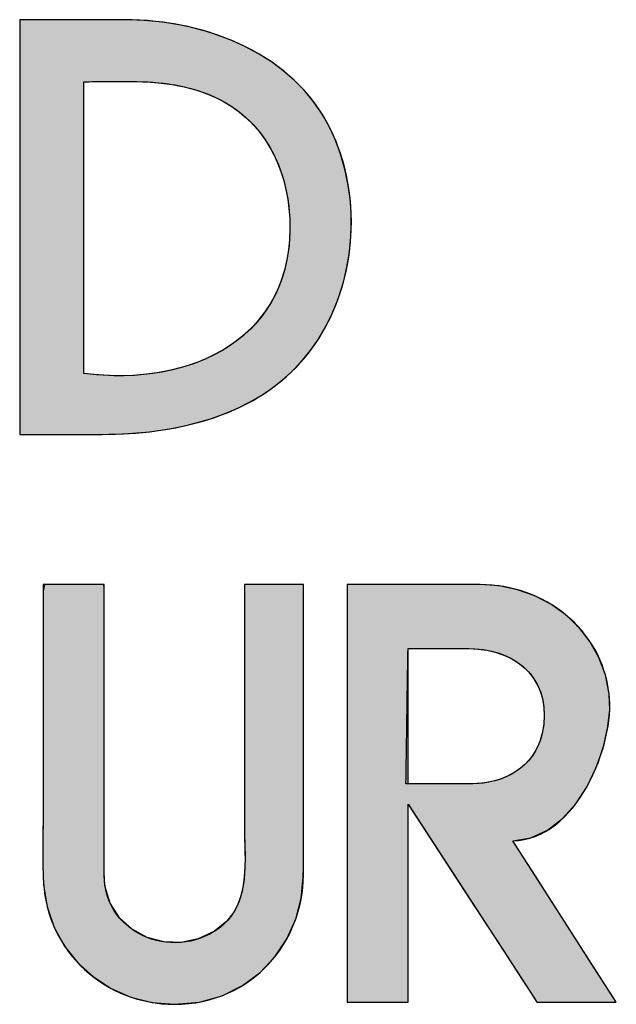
# Model space of a CAD drawing. Header units: inches. Extents: x 0.1 to 84.9, y 0.1 to 49.9.
# Tile 7 of 11: x 80.1 to 81.6, y 4 to 6.5. Entities that reach past the tile are written whole.
import ezdxf

# ---------------------------------------------------------------- set-up
doc = ezdxf.new("R2010")
doc.units = ezdxf.units.IN
doc.header["$MEASUREMENT"] = 0
doc.layers.add('Default', color=7, linetype='Continuous')

# ---------------------------------------------------------------- blocks, each defined once
blk = doc.blocks.new('block_2')
at = {"layer": 'Default', "linetype": 'Continuous'}
blk.add_hatch(color=7, dxfattribs=at).paths.add_polyline_path([(0.48348, 0.0069), (0.49641, 0.00805), (0.50815, 0.01135), (0.51863, 0.01652), (0.52775, 0.02332), (0.53543, 0.03147), (0.54159, 0.04072), (0.54614, 0.05081), (0.549, 0.06148), (0.55008, 0.07247), (0.55009, 0.07768), (0.55009, 0.09055), (0.55009, 0.10973), (0.55009, 0.13283), (0.55009, 0.15746), (0.55009, 0.18121), (0.55009, 0.2017), (0.55009, 0.21652), (0.55009, 0.22329), (0.54939, 0.22347), (0.54693, 0.22347), (0.54313, 0.22347), (0.5385, 0.22347), (0.53351, 0.22347), (0.52866, 0.22347), (0.52442, 0.22347), (0.52129, 0.22347), (0.51975, 0.22347), (0.51967, 0.21349), (0.51967, 0.19976), (0.51967, 0.18603), (0.51967, 0.1723), (0.51967, 0.15858), (0.51967, 0.14485), (0.51967, 0.13112), (0.51967, 0.11739), (0.51967, 0.10367), (0.51971, 0.09503), (0.51986, 0.08912), (0.51998, 0.08307), (0.5199, 0.07699), (0.51944, 0.07098), (0.51845, 0.06515), (0.51676, 0.0596), (0.51419, 0.05444), (0.51059, 0.04976), (0.50432, 0.04464), (0.49589, 0.04061), (0.48697, 0.03882), (0.478, 0.03913), (0.46943, 0.04143), (0.46167, 0.04559), (0.45517, 0.05149), (0.45037, 0.059), (0.4477, 0.06799), (0.44729, 0.07457), (0.44729, 0.08377), (0.44729, 0.10038), (0.44729, 0.12199), (0.44729, 0.14623), (0.44729, 0.17067), (0.44729, 0.19294), (0.44729, 0.21064), (0.44729, 0.22137), (0.44715, 0.22347), (0.44538, 0.22347), (0.44202, 0.22347), (0.43757, 0.22347), (0.43252, 0.22347), (0.42737, 0.22347), (0.42264, 0.22347), (0.41883, 0.22347), (0.41642, 0.22347), (0.41585, 0.22011), (0.41585, 0.20779), (0.41585, 0.19546), (0.41585, 0.18314), (0.41585, 0.17082), (0.41585, 0.1585), (0.41585, 0.14618), (0.41585, 0.13386), (0.41585, 0.12154), (0.41585, 0.11062), (0.41582, 0.10604), (0.41577, 0.10144), (0.4157, 0.09683), (0.41563, 0.09222), (0.41559, 0.0876), (0.41559, 0.08299), (0.41564, 0.07838), (0.41577, 0.07379), (0.41603, 0.06855), (0.41788, 0.05716), (0.42156, 0.04656), (0.42688, 0.03691), (0.43368, 0.02834), (0.44176, 0.02101), (0.45097, 0.01505), (0.4611, 0.01062), (0.472, 0.00785)])
h = blk.add_hatch(color=7, dxfattribs=at)
edge = h.paths.add_edge_path()
edge.add_spline(control_points=[(0.65814, 0.09132), (0.69081, 0.09132), (0.7112, 0.14076), (0.70795, 0.16715), (0.70388, 0.20069), (0.67434, 0.22347), (0.64133, 0.22347)], knot_values=[0, 0, 0, 0, 0.5, 0.5, 0.5, 1, 1, 1, 1], degree=3, periodic=0)
edge.add_spline(control_points=[(0.64133, 0.22347), (0.64133, 0.22347), (0.57265, 0.22347), (0.57265, 0.22347)], knot_values=[0, 0, 0, 0, 1, 1, 1, 1], degree=3, periodic=0)
edge.add_spline(control_points=[(0.57265, 0.22347), (0.57265, 0.22347), (0.57265, 0.00793), (0.57265, 0.00793)], knot_values=[0, 0, 0, 0, 1, 1, 1, 1], degree=3, periodic=0)
edge.add_spline(control_points=[(0.57265, 0.00793), (0.57265, 0.00793), (0.60413, 0.00793), (0.60413, 0.00793)], knot_values=[0, 0, 0, 0, 1, 1, 1, 1], degree=3, periodic=0)
edge.add_spline(control_points=[(0.60413, 0.00793), (0.60413, 0.00793), (0.60413, 0.11018), (0.60413, 0.11018)], knot_values=[0, 0, 0, 0, 1, 1, 1, 1], degree=3, periodic=0)
edge.add_spline(control_points=[(0.60413, 0.11018), (0.60413, 0.11018), (0.66732, 0.01311), (0.66732, 0.01311)], knot_values=[0, 0, 0, 0, 1, 1, 1, 1], degree=3, periodic=0)
edge.add_spline(control_points=[(0.66732, 0.01311), (0.66732, 0.01311), (0.67068, 0.00793), (0.67068, 0.00793)], knot_values=[0, 0, 0, 0, 1, 1, 1, 1], degree=3, periodic=0)
edge.add_spline(control_points=[(0.67068, 0.00793), (0.67068, 0.00793), (0.71164, 0.00793), (0.71164, 0.00793)], knot_values=[0, 0, 0, 0, 1, 1, 1, 1], degree=3, periodic=0)
edge.add_spline(control_points=[(0.71164, 0.00793), (0.71164, 0.00793), (0.65814, 0.09132), (0.65814, 0.09132)], knot_values=[0, 0, 0, 0, 1, 1, 1, 1], degree=3, periodic=0)
edge = h.paths.add_edge_path()
edge.add_spline(control_points=[(0.63555, 0.19042), (0.63555, 0.19042), (0.60413, 0.19042), (0.60413, 0.19042)], knot_values=[0, 0, 0, 0, 1, 1, 1, 1], degree=3, periodic=0)
edge.add_spline(control_points=[(0.60413, 0.19042), (0.60413, 0.19042), (0.60414, 0.1437), (0.60415, 0.12067)], knot_values=[0, 0, 0, 0, 1, 1, 1, 1], degree=3, periodic=0)
edge.add_spline(control_points=[(0.60415, 0.12067), (0.60992, 0.12067), (0.63661, 0.12067), (0.63661, 0.12067)], knot_values=[0, 0, 0, 0, 1, 1, 1, 1], degree=3, periodic=0)
edge.add_spline(control_points=[(0.63661, 0.12067), (0.65344, 0.12067), (0.66945, 0.12906), (0.67333, 0.14655), (0.67333, 0.14656), (0.67334, 0.14656), (0.67334, 0.14657), (0.67919, 0.17309), (0.66128, 0.19042), (0.63555, 0.19042)], knot_values=[0, 0, 0, 0, 0.333333, 0.333333, 0.333333, 0.666667, 0.666667, 0.666667, 1, 1, 1, 1], degree=3, periodic=0)
at = {"layer": 'Default', "color": 7, "linetype": 'Continuous'}
for points in [[(0.48348, 0.0069), (0.49641, 0.00805), (0.50815, 0.01135), (0.51863, 0.01652), (0.52775, 0.02332), (0.53543, 0.03147), (0.54159, 0.04072), (0.54614, 0.05081), (0.549, 0.06148), (0.55008, 0.07247), (0.55009, 0.07768), (0.55009, 0.09055), (0.55009, 0.10973), (0.55009, 0.13283), (0.55009, 0.15746), (0.55009, 0.18121), (0.55009, 0.2017), (0.55009, 0.21652), (0.55009, 0.22329), (0.54939, 0.22347), (0.54693, 0.22347), (0.54313, 0.22347), (0.5385, 0.22347), (0.53351, 0.22347), (0.52866, 0.22347), (0.52442, 0.22347), (0.52129, 0.22347), (0.51975, 0.22347), (0.51967, 0.21349), (0.51967, 0.19976), (0.51967, 0.18603), (0.51967, 0.1723), (0.51967, 0.15858), (0.51967, 0.14485), (0.51967, 0.13112), (0.51967, 0.11739), (0.51967, 0.10367), (0.51971, 0.09503), (0.51986, 0.08912), (0.51998, 0.08307), (0.5199, 0.07699), (0.51944, 0.07098), (0.51845, 0.06515), (0.51676, 0.0596), (0.51419, 0.05444), (0.51059, 0.04976), (0.50432, 0.04464), (0.49589, 0.04061), (0.48697, 0.03882), (0.478, 0.03913), (0.46943, 0.04143), (0.46167, 0.04559), (0.45517, 0.05149), (0.45037, 0.059), (0.4477, 0.06799), (0.44729, 0.07457), (0.44729, 0.08377), (0.44729, 0.10038), (0.44729, 0.12199), (0.44729, 0.14623), (0.44729, 0.17067), (0.44729, 0.19294), (0.44729, 0.21064), (0.44729, 0.22137), (0.44715, 0.22347), (0.44538, 0.22347), (0.44202, 0.22347), (0.43757, 0.22347), (0.43252, 0.22347), (0.42737, 0.22347), (0.42264, 0.22347), (0.41883, 0.22347), (0.41642, 0.22347), (0.41585, 0.22011), (0.41585, 0.20779), (0.41585, 0.19546), (0.41585, 0.18314), (0.41585, 0.17082), (0.41585, 0.1585), (0.41585, 0.14618), (0.41585, 0.13386), (0.41585, 0.12154), (0.41585, 0.11062), (0.41582, 0.10604), (0.41577, 0.10144), (0.4157, 0.09683), (0.41563, 0.09222), (0.41559, 0.0876), (0.41559, 0.08299), (0.41564, 0.07838), (0.41577, 0.07379), (0.41603, 0.06855), (0.41788, 0.05716), (0.42156, 0.04656), (0.42688, 0.03691), (0.43368, 0.02834), (0.44176, 0.02101), (0.45097, 0.01505), (0.4611, 0.01062), (0.472, 0.00785), (0.48348, 0.0069)], [(0.65814, 0.09132), (0.66756, 0.09273), (0.67617, 0.09667), (0.68392, 0.10271), (0.69072, 0.11041), (0.69651, 0.11934), (0.70123, 0.12906), (0.7048, 0.13913), (0.70715, 0.14913), (0.70823, 0.15861), (0.70795, 0.16715), (0.70599, 0.17688), (0.70263, 0.18589), (0.69801, 0.19411), (0.69225, 0.20146), (0.6855, 0.20789), (0.67787, 0.2133), (0.66951, 0.21764), (0.66055, 0.22083), (0.65111, 0.2228), (0.64133, 0.22347), (0.63941, 0.22347), (0.63419, 0.22347), (0.62649, 0.22347), (0.61715, 0.22347), (0.60699, 0.22347), (0.59682, 0.22347), (0.58748, 0.22347), (0.57979, 0.22347), (0.57457, 0.22347), (0.57265, 0.22347), (0.57265, 0.21744), (0.57265, 0.20105), (0.57265, 0.17691), (0.57265, 0.1476), (0.57265, 0.1157), (0.57265, 0.0838), (0.57265, 0.05449), (0.57265, 0.03035), (0.57265, 0.01397), (0.57265, 0.00793), (0.57353, 0.00793), (0.57592, 0.00793), (0.57945, 0.00793), (0.58373, 0.00793), (0.58839, 0.00793), (0.59304, 0.00793), (0.59733, 0.00793), (0.60085, 0.00793), (0.60324, 0.00793), (0.60413, 0.00793), (0.60413, 0.0108), (0.60413, 0.01857), (0.60413, 0.03002), (0.60413, 0.04392), (0.60413, 0.05905), (0.60413, 0.07419), (0.60413, 0.08809), (0.60413, 0.09954), (0.60413, 0.10731), (0.60413, 0.11018), (0.6059, 0.10746), (0.6107, 0.10008), (0.61778, 0.08921), (0.62637, 0.07601), (0.63572, 0.06164), (0.64507, 0.04728), (0.65367, 0.03408), (0.66075, 0.0232), (0.66555, 0.01583), (0.66732, 0.01311), (0.66741, 0.01296), (0.66767, 0.01257), (0.66804, 0.01199), (0.6685, 0.01129), (0.669, 0.01052), (0.6695, 0.00976), (0.66995, 0.00905), (0.67033, 0.00847), (0.67059, 0.00808), (0.67068, 0.00793), (0.67183, 0.00793), (0.67494, 0.00793), (0.67953, 0.00793), (0.6851, 0.00793), (0.69116, 0.00793), (0.69722, 0.00793), (0.7028, 0.00793), (0.70738, 0.00793), (0.7105, 0.00793), (0.71164, 0.00793), (0.71014, 0.01027), (0.70608, 0.01661), (0.70009, 0.02594), (0.69281, 0.03728), (0.68489, 0.04962), (0.67697, 0.06197), (0.66969, 0.07331), (0.6637, 0.08264), (0.65963, 0.08898), (0.65814, 0.09132)], [(0.60305, 0.12067), (0.60307, 0.1214), (0.6031, 0.12345), (0.60315, 0.12664), (0.60321, 0.1308), (0.60329, 0.13574), (0.60337, 0.14128), (0.60346, 0.14725), (0.60356, 0.15345), (0.60365, 0.15972), (0.60375, 0.16587), (0.60384, 0.17171), (0.60392, 0.17707), (0.60399, 0.18177), (0.60405, 0.18563), (0.6041, 0.18846), (0.60412, 0.19009), (0.60416, 0.19042), (0.6047, 0.19042), (0.6058, 0.19042), (0.60739, 0.19042), (0.60939, 0.19042), (0.61172, 0.19042), (0.61429, 0.19042), (0.61702, 0.19042), (0.61984, 0.19042), (0.62265, 0.19042), (0.62539, 0.19042), (0.62796, 0.19042), (0.63028, 0.19042), (0.63228, 0.19042), (0.63388, 0.19042), (0.63498, 0.19042), (0.63552, 0.19042), (0.6386, 0.19033), (0.64302, 0.1899), (0.64724, 0.18912), (0.65123, 0.18799), (0.65498, 0.18652), (0.65846, 0.18473), (0.66165, 0.18262), (0.66454, 0.18021), (0.6671, 0.1775), (0.66932, 0.17452), (0.67116, 0.17126), (0.67262, 0.16774), (0.67367, 0.16396), (0.67428, 0.15995), (0.67445, 0.15571), (0.67414, 0.15124), (0.67334, 0.14657), (0.67334, 0.14657), (0.67334, 0.14657), (0.67334, 0.14657), (0.67334, 0.14656), (0.67334, 0.14656), (0.67334, 0.14656), (0.67333, 0.14656), (0.67333, 0.14656), (0.67333, 0.14656), (0.67333, 0.14656), (0.67333, 0.14656), (0.67333, 0.14655), (0.67333, 0.14655), (0.67333, 0.14655), (0.67333, 0.14655), (0.67333, 0.14655), (0.67308, 0.14551), (0.67217, 0.14252), (0.67102, 0.13974), (0.66963, 0.13714), (0.66804, 0.13474), (0.66625, 0.13253), (0.66427, 0.13052), (0.66213, 0.12869), (0.65983, 0.12705), (0.65739, 0.12561), (0.65482, 0.12435), (0.65214, 0.12327), (0.64937, 0.12239), (0.64652, 0.12169), (0.6436, 0.12117), (0.64063, 0.12083), (0.63762, 0.12068), (0.63645, 0.12067), (0.63567, 0.12067), (0.63431, 0.12067), (0.63245, 0.12067), (0.63019, 0.12067), (0.62761, 0.12067), (0.6248, 0.12067), (0.62184, 0.12067), (0.61883, 0.12067), (0.61584, 0.12067), (0.61297, 0.12067), (0.6103, 0.12067), (0.60793, 0.12067), (0.60592, 0.12067), (0.60439, 0.12067), (0.6034, 0.12067), (0.60305, 0.12067)]]:
    blk.add_lwpolyline(points, close=True, dxfattribs=at)
for points, knots in [([(0.41585, 0.22347), (0.41585, 0.18612), (0.41585, 0.14879), (0.41585, 0.11146), (0.41585, 0.09759), (0.41517, 0.08349), (0.41596, 0.06962), (0.41806, 0.03386), (0.448, 0.0069), (0.48348, 0.0069)], [0, 0, 0, 0, 0.333333, 0.333333, 0.333333, 0.666667, 0.666667, 0.666667, 1, 1, 1, 1]), ([(0.51967, 0.22347), (0.51967, 0.18187), (0.51967, 0.14027), (0.51967, 0.09867), (0.51967, 0.08159), (0.52294, 0.0603), (0.50856, 0.04782), (0.48589, 0.02815), (0.44729, 0.0419), (0.44729, 0.07348)], [0, 0, 0, 0, 0.333333, 0.333333, 0.333333, 0.666667, 0.666667, 0.666667, 1, 1, 1, 1]), ([(0.65814, 0.09132), (0.69081, 0.09132), (0.7112, 0.14076), (0.70795, 0.16715), (0.70388, 0.20069), (0.67434, 0.22347), (0.64133, 0.22347)], [0, 0, 0, 0, 0.5, 0.5, 0.5, 1, 1, 1, 1]), ([(0.63555, 0.19042), (0.66128, 0.19042), (0.67919, 0.17309), (0.67334, 0.14657), (0.67334, 0.14656), (0.67333, 0.14656), (0.67333, 0.14655), (0.66945, 0.12906), (0.65344, 0.12067), (0.63661, 0.12067)], [0, 0, 0, 0, 0.333333, 0.333333, 0.333333, 0.666667, 0.666667, 0.666667, 1, 1, 1, 1])]:
    blk.add_open_spline(points, degree=3, knots=knots, dxfattribs=at)
for points in [[(0.44729, 0.22347), (0.44729, 0.22347), (0.41585, 0.22347), (0.41585, 0.22347)], [(0.44729, 0.07348), (0.44729, 0.07348), (0.44729, 0.22347), (0.44729, 0.22347)], [(0.55009, 0.22347), (0.55009, 0.22347), (0.51967, 0.22347), (0.51967, 0.22347)], [(0.55009, 0.07348), (0.55009, 0.07348), (0.55009, 0.22347), (0.55009, 0.22347)], [(0.64133, 0.22347), (0.64133, 0.22347), (0.57265, 0.22347), (0.57265, 0.22347)], [(0.57265, 0.22347), (0.57265, 0.22347), (0.57265, 0.00793), (0.57265, 0.00793)], [(0.60415, 0.12067), (0.60414, 0.1437), (0.60413, 0.19042), (0.60413, 0.19042)], [(0.60413, 0.19042), (0.60413, 0.19042), (0.63555, 0.19042), (0.63555, 0.19042)], [(0.63661, 0.12067), (0.63661, 0.12067), (0.60992, 0.12067), (0.60415, 0.12067)], [(0.60413, 0.00793), (0.60413, 0.00793), (0.60413, 0.11018), (0.60413, 0.11018)], [(0.60413, 0.11018), (0.60413, 0.11018), (0.66732, 0.01311), (0.66732, 0.01311)], [(0.71164, 0.00793), (0.71164, 0.00793), (0.65814, 0.09132), (0.65814, 0.09132)], [(0.48348, 0.0069), (0.52437, 0.0069), (0.55009, 0.03994), (0.55009, 0.07348)], [(0.66732, 0.01311), (0.66732, 0.01311), (0.67068, 0.00793), (0.67068, 0.00793)], [(0.57265, 0.00793), (0.57265, 0.00793), (0.60413, 0.00793), (0.60413, 0.00793)], [(0.67068, 0.00793), (0.67068, 0.00793), (0.71164, 0.00793), (0.71164, 0.00793)]]:
    blk.add_open_spline(points, degree=3, dxfattribs=at)
blk = doc.blocks.new('Block1')
at = {"layer": 'Default', "linetype": 'Continuous'}
h = blk.add_hatch(color=7, dxfattribs=at)
h.paths.add_polyline_path([(2.6417, 1.03775), (2.64647, 1.04355), (2.65077, 1.04971), (2.65458, 1.05619), (2.65792, 1.06295), (2.66077, 1.06996), (2.66314, 1.07717), (2.66503, 1.08454), (2.66642, 1.09204), (2.66733, 1.09962), (2.66775, 1.10725), (2.66768, 1.11488), (2.66711, 1.12247), (2.66604, 1.12999), (2.66448, 1.13739), (2.66242, 1.14464), (2.65986, 1.15169), (2.65671, 1.15867), (2.65285, 1.16555), (2.64845, 1.17195), (2.64356, 1.17788), (2.63821, 1.18333), (2.63245, 1.18832), (2.62632, 1.19285), (2.61985, 1.19693), (2.61308, 1.20057), (2.60606, 1.20377), (2.59883, 1.20653), (2.59143, 1.20888), (2.58388, 1.2108), (2.57625, 1.21232), (2.56856, 1.21343), (2.56085, 1.21414), (2.55317, 1.21446), (2.55037, 1.21448), (2.54911, 1.21448), (2.54692, 1.21448), (2.54393, 1.21448), (2.54029, 1.21448), (2.53613, 1.21448), (2.5316, 1.21448), (2.52684, 1.21448), (2.52199, 1.21448), (2.51718, 1.21448), (2.51256, 1.21448), (2.50826, 1.21448), (2.50443, 1.21448), (2.50121, 1.21448), (2.49874, 1.21448), (2.49715, 1.21448), (2.49659, 1.21448), (2.49659, 1.21227), (2.49659, 1.20598), (2.49659, 1.19618), (2.49659, 1.18343), (2.49659, 1.16827), (2.49659, 1.15127), (2.49659, 1.13296), (2.49659, 1.11393), (2.49659, 1.0947), (2.49659, 1.07585), (2.49659, 1.05792), (2.49659, 1.04146), (2.49659, 1.02704), (2.49659, 1.01521), (2.49659, 1.00653), (2.49659, 1.00154), (2.49664, 1.00054), (2.49736, 1.00054), (2.49885, 1.00054), (2.50101, 1.00054), (2.50371, 1.00054), (2.50685, 1.00054), (2.51033, 1.00054), (2.51402, 1.00054), (2.51783, 1.00054), (2.52163, 1.00054), (2.52533, 1.00054), (2.5288, 1.00054), (2.53195, 1.00054), (2.53465, 1.00054), (2.5368, 1.00054), (2.5383, 1.00054), (2.53902, 1.00054), (2.54352, 1.00058), (2.55024, 1.0008), (2.55698, 1.00124), (2.56373, 1.0019), (2.57046, 1.0028), (2.57715, 1.00395), (2.58378, 1.00538), (2.59032, 1.00709), (2.59676, 1.00909), (2.60306, 1.01142), (2.60922, 1.01407), (2.6152, 1.01707), (2.62098, 1.02042), (2.62654, 1.02416), (2.63187, 1.02828), (2.63693, 1.03281)])
h.paths.add_polyline_path([(2.52963, 1.1825), (2.52963, 1.18179), (2.52963, 1.17976), (2.52963, 1.17651), (2.52963, 1.17217), (2.52963, 1.16685), (2.52963, 1.16065), (2.52963, 1.15371), (2.52963, 1.14613), (2.52963, 1.13803), (2.52963, 1.12953), (2.52963, 1.12073), (2.52963, 1.11177), (2.52963, 1.10274), (2.52963, 1.09378), (2.52963, 1.08498), (2.52963, 1.07648), (2.52963, 1.06838), (2.52963, 1.0608), (2.52963, 1.05386), (2.52963, 1.04767), (2.52963, 1.04234), (2.52963, 1.038), (2.52963, 1.03475), (2.52963, 1.03272), (2.52963, 1.03202), (2.53628, 1.03128), (2.54289, 1.03086), (2.54944, 1.03077), (2.55591, 1.03099), (2.56228, 1.03154), (2.56854, 1.03242), (2.57464, 1.03361), (2.58059, 1.03514), (2.58635, 1.03699), (2.5919, 1.03918), (2.59722, 1.04169), (2.6023, 1.04453), (2.6071, 1.04771), (2.61161, 1.05122), (2.61581, 1.05506), (2.61968, 1.05924), (2.62319, 1.06376), (2.62633, 1.06861), (2.62906, 1.0738), (2.63138, 1.07934), (2.63326, 1.08521), (2.63468, 1.09143), (2.63561, 1.09799), (2.63605, 1.1049), (2.63595, 1.11216), (2.63574, 1.11534), (2.63543, 1.11849), (2.635, 1.12162), (2.63447, 1.12471), (2.63383, 1.12776), (2.63308, 1.13077), (2.63222, 1.13374), (2.63125, 1.13666), (2.63017, 1.13952), (2.62898, 1.14232), (2.62767, 1.14506), (2.62625, 1.14773), (2.62472, 1.15033), (2.62308, 1.15286), (2.62132, 1.15531), (2.61945, 1.15767), (2.61746, 1.15995), (2.61535, 1.16213), (2.61313, 1.16422), (2.61079, 1.16621), (2.60834, 1.16809), (2.60576, 1.16987), (2.60307, 1.17153), (2.60026, 1.17308), (2.59732, 1.17451), (2.59469, 1.17566), (2.59205, 1.1767), (2.5894, 1.17764), (2.58675, 1.17847), (2.58409, 1.17921), (2.58143, 1.17987), (2.57876, 1.18043), (2.57609, 1.18092), (2.57342, 1.18133), (2.57073, 1.18168), (2.56804, 1.18197), (2.56535, 1.18219), (2.56264, 1.18237), (2.55993, 1.1825), (2.55722, 1.18259), (2.55449, 1.18265), (2.55176, 1.18267), (2.54902, 1.18268), (2.54628, 1.18266), (2.54352, 1.18263), (2.54076, 1.1826), (2.53799, 1.18256), (2.53521, 1.18253), (2.53243, 1.1825)])
at = {"layer": 'Default', "color": 7, "linetype": 'Continuous'}
for points in [[(2.6417, 1.03775), (2.64647, 1.04355), (2.65077, 1.04971), (2.65458, 1.05619), (2.65792, 1.06295), (2.66077, 1.06996), (2.66314, 1.07717), (2.66503, 1.08454), (2.66642, 1.09204), (2.66733, 1.09962), (2.66775, 1.10725), (2.66768, 1.11488), (2.66711, 1.12247), (2.66604, 1.12999), (2.66448, 1.13739), (2.66242, 1.14464), (2.65986, 1.15169), (2.65671, 1.15867), (2.65285, 1.16555), (2.64845, 1.17195), (2.64356, 1.17788), (2.63821, 1.18333), (2.63245, 1.18832), (2.62632, 1.19285), (2.61985, 1.19693), (2.61308, 1.20057), (2.60606, 1.20377), (2.59883, 1.20653), (2.59143, 1.20888), (2.58388, 1.2108), (2.57625, 1.21232), (2.56856, 1.21343), (2.56085, 1.21414), (2.55317, 1.21446), (2.55037, 1.21448), (2.54911, 1.21448), (2.54692, 1.21448), (2.54393, 1.21448), (2.54029, 1.21448), (2.53613, 1.21448), (2.5316, 1.21448), (2.52684, 1.21448), (2.52199, 1.21448), (2.51718, 1.21448), (2.51256, 1.21448), (2.50826, 1.21448), (2.50443, 1.21448), (2.50121, 1.21448), (2.49874, 1.21448), (2.49715, 1.21448), (2.49659, 1.21448), (2.49659, 1.21227), (2.49659, 1.20598), (2.49659, 1.19618), (2.49659, 1.18343), (2.49659, 1.16827), (2.49659, 1.15127), (2.49659, 1.13296), (2.49659, 1.11393), (2.49659, 1.0947), (2.49659, 1.07585), (2.49659, 1.05792), (2.49659, 1.04146), (2.49659, 1.02704), (2.49659, 1.01521), (2.49659, 1.00653), (2.49659, 1.00154), (2.49664, 1.00054), (2.49736, 1.00054), (2.49885, 1.00054), (2.50101, 1.00054), (2.50371, 1.00054), (2.50685, 1.00054), (2.51033, 1.00054), (2.51402, 1.00054), (2.51783, 1.00054), (2.52163, 1.00054), (2.52533, 1.00054), (2.5288, 1.00054), (2.53195, 1.00054), (2.53465, 1.00054), (2.5368, 1.00054), (2.5383, 1.00054), (2.53902, 1.00054), (2.54352, 1.00058), (2.55024, 1.0008), (2.55698, 1.00124), (2.56373, 1.0019), (2.57046, 1.0028), (2.57715, 1.00395), (2.58378, 1.00538), (2.59032, 1.00709), (2.59676, 1.00909), (2.60306, 1.01142), (2.60922, 1.01407), (2.6152, 1.01707), (2.62098, 1.02042), (2.62654, 1.02416), (2.63187, 1.02828), (2.63693, 1.03281), (2.6417, 1.03775)], [(2.52963, 1.1825), (2.53243, 1.1825), (2.53521, 1.18253), (2.53799, 1.18256), (2.54076, 1.1826), (2.54352, 1.18263), (2.54628, 1.18266), (2.54902, 1.18268), (2.55176, 1.18267), (2.55449, 1.18265), (2.55722, 1.18259), (2.55993, 1.1825), (2.56264, 1.18237), (2.56535, 1.18219), (2.56804, 1.18197), (2.57073, 1.18168), (2.57342, 1.18133), (2.57609, 1.18092), (2.57876, 1.18043), (2.58143, 1.17987), (2.58409, 1.17921), (2.58675, 1.17847), (2.5894, 1.17764), (2.59205, 1.1767), (2.59469, 1.17566), (2.59732, 1.17451), (2.60026, 1.17308), (2.60307, 1.17153), (2.60576, 1.16987), (2.60834, 1.16809), (2.61079, 1.16621), (2.61313, 1.16422), (2.61535, 1.16213), (2.61746, 1.15995), (2.61945, 1.15767), (2.62132, 1.15531), (2.62308, 1.15286), (2.62472, 1.15033), (2.62625, 1.14773), (2.62767, 1.14506), (2.62898, 1.14232), (2.63017, 1.13952), (2.63125, 1.13666), (2.63222, 1.13374), (2.63308, 1.13077), (2.63383, 1.12776), (2.63447, 1.12471), (2.635, 1.12162), (2.63543, 1.11849), (2.63574, 1.11534), (2.63595, 1.11216), (2.63605, 1.1049), (2.63561, 1.09799), (2.63468, 1.09143), (2.63326, 1.08521), (2.63138, 1.07934), (2.62906, 1.0738), (2.62633, 1.06861), (2.62319, 1.06376), (2.61968, 1.05924), (2.61581, 1.05506), (2.61161, 1.05122), (2.6071, 1.04771), (2.6023, 1.04453), (2.59722, 1.04169), (2.5919, 1.03918), (2.58635, 1.03699), (2.58059, 1.03514), (2.57464, 1.03361), (2.56854, 1.03242), (2.56228, 1.03154), (2.55591, 1.03099), (2.54944, 1.03077), (2.54289, 1.03086), (2.53628, 1.03128), (2.52963, 1.03202), (2.52963, 1.03272), (2.52963, 1.03475), (2.52963, 1.038), (2.52963, 1.04234), (2.52963, 1.04767), (2.52963, 1.05386), (2.52963, 1.0608), (2.52963, 1.06838), (2.52963, 1.07648), (2.52963, 1.08498), (2.52963, 1.09378), (2.52963, 1.10274), (2.52963, 1.11177), (2.52963, 1.12073), (2.52963, 1.12953), (2.52963, 1.13803), (2.52963, 1.14613), (2.52963, 1.15371), (2.52963, 1.16065), (2.52963, 1.16685), (2.52963, 1.17217), (2.52963, 1.17651), (2.52963, 1.17976), (2.52963, 1.18179), (2.52963, 1.1825)]]:
    blk.add_lwpolyline(points, close=True, dxfattribs=at)
for points in [[(2.55063, 1.21448), (2.55063, 1.21448), (2.49659, 1.21448), (2.49659, 1.21448)], [(2.49659, 1.21448), (2.49659, 1.21448), (2.49659, 1.00054), (2.49659, 1.00054)], [(2.52963, 1.03202), (2.52963, 1.03202), (2.52963, 1.1825), (2.52963, 1.1825)], [(2.53907, 1.00054), (2.57606, 1.00054), (2.61601, 1.00907), (2.6417, 1.03775)], [(2.49659, 1.00054), (2.49659, 1.00054), (2.53907, 1.00054), (2.53907, 1.00054)]]:
    blk.add_open_spline(points, degree=3, dxfattribs=at)
for points, knots in [([(2.6417, 1.03775), (2.66952, 1.06887), (2.67537, 1.11862), (2.65787, 1.15626), (2.63904, 1.19678), (2.59301, 1.21448), (2.55063, 1.21448)], [0, 0, 0, 0, 0.5, 0.5, 0.5, 1, 1, 1, 1]), ([(2.52963, 1.1825), (2.55297, 1.1825), (2.57536, 1.1846), (2.59732, 1.17451), (2.62227, 1.16314), (2.63465, 1.13875), (2.63595, 1.11216), (2.63898, 1.05027), (2.58512, 1.02455), (2.52963, 1.03202)], [0, 0, 0, 0, 0.333333, 0.333333, 0.333333, 0.666667, 0.666667, 0.666667, 1, 1, 1, 1])]:
    blk.add_open_spline(points, degree=3, knots=knots, dxfattribs=at)
at = {"layer": 'Default', "color": 7}
blk.add_blockref('block_2', (2.0929, 0.69957), dxfattribs=at)
blk = doc.blocks.new('Block13')
at = {"layer": 'Default', "color": 7}
blk.add_blockref('Block1', (0.03706, 0.08409), dxfattribs=at)
blk = doc.blocks.new('Block11')
at = {"layer": 'Default', "color": 7}
blk.add_blockref('Block13', (0, 0), dxfattribs=at)
blk = doc.blocks.new('Block10')
at = {"layer": 'Default', "color": 7}
blk.add_blockref('Block11', (0, 0), dxfattribs=at)
blk = doc.blocks.new('Block2')
at = {"layer": 'Default', "color": 7, "xscale": 15, "yscale": 15, "zscale": 15}
blk.add_blockref('Block10', (-52.744, 0), dxfattribs=at)
blk = doc.blocks.new('Block222')
at = {"layer": 'Default', "color": 7}
blk.add_blockref('Block2', (106.5784, -49.5033), dxfattribs=at)

msp = doc.modelspace()

# ---------------------------------------------------------------- block references
at = {"layer": 'Default', "color": 7, "xscale": 0.325, "yscale": 0.325, "zscale": 0.325}
msp.add_blockref('Block222', (50.2405, 16.2368), dxfattribs=at)

doc.saveas('drawing.dxf')
